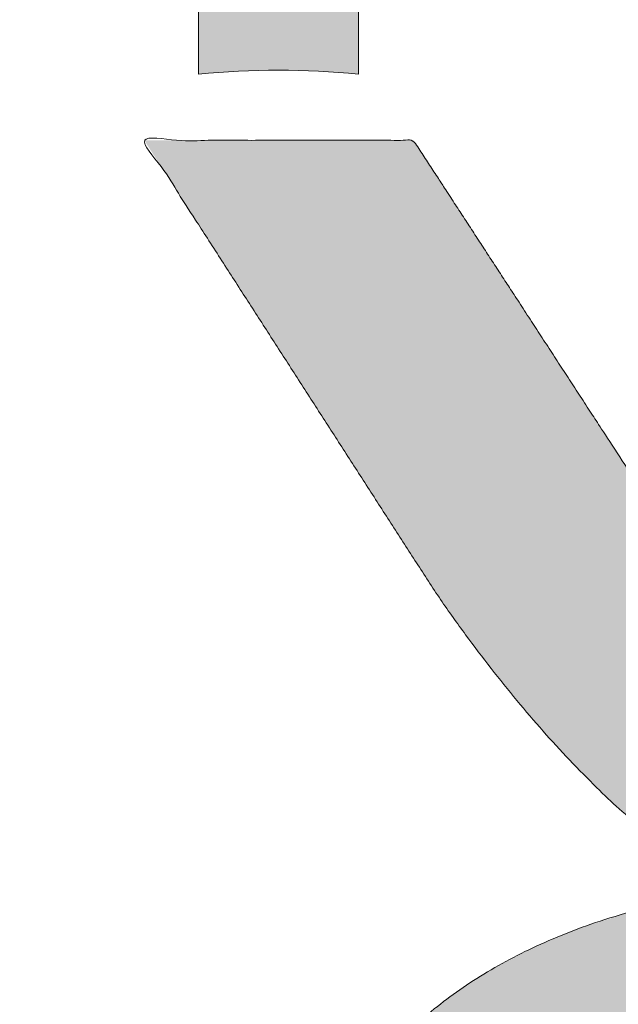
# Model space of a CAD drawing. Header units: inches. Extents: x -416 to -272, y -73 to 47.
# Tile 196 of 206: x -281.091 to -280.207, y -5.185 to -3.733. Entities that reach past the tile are written whole.
import ezdxf

# ---------------------------------------------------------------- set-up
doc = ezdxf.new("R2010")
doc.units = ezdxf.units.IN
doc.header["$LTSCALE"] = 32
doc.header["$MEASUREMENT"] = 0
doc.header["$PDMODE"] = 1
doc.header["$PDSIZE"] = -2
doc.linetypes.add('Dash Style-1', pattern=[0.083328, 0.041656, -0.041672])
for name, color, linetype, lineweight in [('Black', 7, 'Continuous', 18), ('DashLine', 7, 'Continuous', 13), ('DashLineFill', 7, 'Dash Style-1', 13), ('Drawing', 7, 'Continuous', 18), ('Leg_Locator', 7, 'Continuous', 13), ('Metal-DeskStructure', 7, 'Continuous', 13), ('None', 7, 'Continuous', 18), ('SolidLine', 7, 'Continuous', 15), ('Wood_1-H', 7, 'Continuous', 13)]:
    doc.layers.add(name, color=color, linetype=linetype, lineweight=lineweight)
doc.layers.add('Metal-Leg', color=7, linetype='Continuous', lineweight=18, true_color=0x4c4c4c)
pattern_1 = [(45, (0, 0), (-1.61301565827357, 1.935715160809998), []), (45, (-1.0608, 1.0608), (-0.4723460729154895, 0.4167612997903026), [])]

# ---------------------------------------------------------------- blocks, each defined once
blk = doc.blocks.new('1BRPFY-Leg_Plate (2D)')
at = {"layer": 'DashLineFill', "linetype": 'Continuous', "lineweight": 13}
h = blk.add_hatch(dxfattribs=at)
h.set_pattern_fill('Steel', color=253, style=0, pattern_type=2)
h.set_pattern_definition(pattern_1)
edge = h.paths.add_edge_path()
edge.add_arc((-1.704724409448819, 1.704724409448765), 0.1259842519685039, 90, 180, ccw=False)
edge.add_line((-1.704724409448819, 1.830708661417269), (1.704724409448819, 1.830708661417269))
edge.add_arc((1.704724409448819, 1.704724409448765), 0.1259842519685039, 0, 90, ccw=False)
edge.add_line((1.830708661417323, 1.704724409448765), (1.830708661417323, -1.704724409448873))
edge.add_arc((1.704724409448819, -1.704724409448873), 0.125984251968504, -89.99999999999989, 1.1368683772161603e-13, ccw=False)
edge.add_line((1.704724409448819, -1.830708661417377), (-1.704724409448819, -1.830708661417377))
edge.add_arc((-1.704724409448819, -1.704724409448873), 0.125984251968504, 180, 269.99999999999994, ccw=False)
edge.add_line((-1.830708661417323, -1.704724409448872), (-1.830708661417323, 1.704724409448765))
at = {"layer": 'SolidLine', "flags": 128}
blk.add_lwpolyline([(-0.5938289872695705, -0.5368025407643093), (-0.5775368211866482, -0.5488856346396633), (-0.5625074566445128, -0.5625074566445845), (-0.5488856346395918, -0.5775368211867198), (-0.5368025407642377, -0.5938289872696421), (-0.5263745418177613, -0.611227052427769), (-0.5177020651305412, -0.6295634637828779), (-0.5108686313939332, -0.6486616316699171), (-0.5059400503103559, -0.6683376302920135), (-0.5029637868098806, -0.688401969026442), (-0.5019685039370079, -0.7086614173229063), (-0.5029637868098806, -0.7289208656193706), (-0.5059400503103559, -0.748985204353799), (-0.5108686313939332, -0.7686612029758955), (-0.5177020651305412, -0.7877593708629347), (-0.5263745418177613, -0.8060957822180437), (-0.5368025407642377, -0.8234938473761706), (-0.5488856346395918, -0.8397860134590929), (-0.5625074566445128, -0.8548153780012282), (-0.5775368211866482, -0.8684372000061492), (-0.5938289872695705, -0.8805202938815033)], dxfattribs=at)
at = {"layer": 'SolidLine', "linetype": 'Continuous', "lineweight": 5}
blk.add_point((0, -5.371031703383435e-14), dxfattribs=at)
blk = doc.blocks.new('1BRPX8-Util_Bkt_Lg-F (2D)')
at = {"layer": 'DashLineFill', "linetype": 'Continuous', "lineweight": 13}
h = blk.add_hatch(dxfattribs=at)
h.set_pattern_fill('Steel', color=253, style=0, pattern_type=2)
h.set_pattern_definition(pattern_1)
edge = h.paths.add_edge_path()
edge.add_line((-4.468503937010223, 7.539370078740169), (-2.421259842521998, 7.539370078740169))
edge.add_line((-2.421259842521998, 7.539370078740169), (-2.421259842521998, 7.917322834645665))
edge.add_arc((-2.303149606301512, 7.91732283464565), 0.1181102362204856, 90.0000000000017, 179.9999999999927, ccw=False)
edge.add_line((-2.303149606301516, 8.035433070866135), (2.303149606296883, 8.035433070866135))
edge.add_arc((2.30314960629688, 7.917322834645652), 0.1181102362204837, 6.423306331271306e-12, 89.99999999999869, ccw=False)
edge.add_line((2.421259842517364, 7.917322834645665), (2.421259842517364, 7.539370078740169))
edge.add_line((2.421259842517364, 7.539370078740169), (4.46850393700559, 7.539370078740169))
edge.add_line((4.46850393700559, 7.539370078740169), (4.46850393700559, 7.405511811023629))
edge.add_line((4.46850393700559, 7.405511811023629), (3.129921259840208, 7.405511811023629))
edge.add_line((3.129921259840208, 7.405511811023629), (3.129921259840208, -2.011811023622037))
edge.add_line((3.129921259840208, -2.011811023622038), (4.46850393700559, -2.011811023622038))
edge.add_line((4.46850393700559, -2.011811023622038), (4.46850393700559, -2.145669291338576))
edge.add_line((4.46850393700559, -2.145669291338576), (2.421259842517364, -2.145669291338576))
edge.add_line((2.421259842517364, -2.145669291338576), (2.421259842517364, -2.523622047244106))
edge.add_arc((2.303149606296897, -2.523622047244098), 0.1181102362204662, 269.9999999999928, 359.9999999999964, ccw=False)
edge.add_line((2.303149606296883, -2.641732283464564), (-2.303149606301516, -2.641732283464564))
edge.add_arc((-2.303149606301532, -2.523622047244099), 0.1181102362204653, 180.0000000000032, 270.0000000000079, ccw=False)
edge.add_line((-2.421259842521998, -2.523622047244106), (-2.421259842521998, -2.145669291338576))
edge.add_line((-2.421259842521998, -2.145669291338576), (-4.468503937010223, -2.145669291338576))
edge.add_line((-4.468503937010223, -2.145669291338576), (-4.468503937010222, -2.011811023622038))
edge.add_line((-4.468503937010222, -2.011811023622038), (-3.129921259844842, -2.011811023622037))
edge.add_line((-3.129921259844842, -2.011811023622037), (-3.129921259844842, 7.405511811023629))
edge.add_line((-3.129921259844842, 7.405511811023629), (-4.468503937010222, 7.405511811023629))
edge.add_line((-4.468503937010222, 7.405511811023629), (-4.468503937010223, 7.539370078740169))
at = {"layer": 'SolidLine', "flags": 128}
for points in [[(-0.6203331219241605, -0.2685420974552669), (-0.5772333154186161, -0.2793380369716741), (-0.5353992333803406, -0.2943065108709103), (-0.4952337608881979, -0.3133033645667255), (-0.4571237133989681, -0.3361456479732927), (-0.4214361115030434, -0.362613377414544), (-0.3885146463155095, -0.3924516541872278), (-0.3586763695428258, -0.4253731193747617), (-0.3322086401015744, -0.4610607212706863), (-0.3093663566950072, -0.4991707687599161), (-0.290369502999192, -0.5393362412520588), (-0.2754010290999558, -0.5811703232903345), (-0.2646050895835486, -0.6242701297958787), (-0.2580856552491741, -0.6682205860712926), (-0.2559055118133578, -0.7125984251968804), (-0.2580856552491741, -0.7569762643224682), (-0.2646050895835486, -0.8009267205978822), (-0.2754010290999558, -0.8440265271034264), (-0.290369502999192, -0.8858606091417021), (-0.3093663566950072, -0.9260260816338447), (-0.3322086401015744, -0.9641361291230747), (-0.3586763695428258, -0.999823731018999), (-0.3885146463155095, -1.032745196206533), (-0.4214361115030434, -1.062583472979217), (-0.4571237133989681, -1.089051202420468), (-0.4952337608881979, -1.111893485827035), (-0.5353992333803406, -1.13089033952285), (-0.5772333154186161, -1.145858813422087), (-0.6203331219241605, -1.156654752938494)], [(0.3093663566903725, -0.9260260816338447), (0.2903695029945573, -0.8858606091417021), (0.275401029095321, -0.8440265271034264), (0.2646050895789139, -0.8009267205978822), (0.2580856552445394, -0.7569762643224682), (0.2559055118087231, -0.7125984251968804), (0.2580856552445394, -0.6682205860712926), (0.2646050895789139, -0.6242701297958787), (0.275401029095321, -0.5811703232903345), (0.2903695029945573, -0.5393362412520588), (0.3093663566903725, -0.4991707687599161)]]:
    blk.add_lwpolyline(points, dxfattribs=at)
at = {"layer": 'SolidLine', "linetype": 'Continuous', "lineweight": 5}
blk.add_point((1.104977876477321e-14, -7.385168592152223e-14), dxfattribs=at)
blk = doc.blocks.new('Slate-LegBrace (2D)')
at = {"layer": 'DashLineFill', "linetype": 'Continuous', "lineweight": 13}
h = blk.add_hatch(dxfattribs=at)
h.set_pattern_fill('Steel', color=253, style=0, pattern_type=2)
h.set_pattern_definition(pattern_1)
edge = h.paths.add_edge_path()
edge.add_line((-2.199587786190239, -0.1351515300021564), (-1.374775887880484, -0.1351515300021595))
edge.add_arc((3.774758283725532e-15, -0.01355418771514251), 1.380142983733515, 185.0545920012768, 354.9454079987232)
edge.add_line((1.374775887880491, -0.13515153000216), (2.199718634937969, -0.1351515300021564))
edge.add_arc((6.542437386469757e-05, -0.01705725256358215), 2.202821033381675, 183.0731271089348, 356.92687289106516, ccw=False)
h = blk.add_hatch(dxfattribs=at)
h.set_pattern_fill('Steel', color=253, style=0, pattern_type=2)
h.set_pattern_definition(pattern_1)
edge = h.paths.add_edge_path()
edge.add_line((2.191696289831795, -0.2375138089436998), (1.463739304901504, -0.2375137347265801))
edge.add_arc((-6.542437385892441e-05, -0.01704129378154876), 1.480314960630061, 188.5652811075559, 351.4347188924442, ccw=False)
edge.add_line((-1.463870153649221, -0.2375137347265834), (-2.191827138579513, -0.2375138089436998))
edge.add_line((-2.191827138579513, -0.2375138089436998), (-2.199718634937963, -0.1351515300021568))
edge.add_line((-2.199718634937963, -0.1351515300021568), (-1.374775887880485, -0.1351515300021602))
edge.add_arc((2.886579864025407e-15, -0.01355418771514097), 1.380142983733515, 185.0545920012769, 354.9454079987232)
edge.add_line((1.37477588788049, -0.1351515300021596), (2.199587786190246, -0.1351515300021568))
edge.add_line((2.199587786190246, -0.1351515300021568), (2.191696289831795, -0.2375138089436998))
at = {"layer": 'DashLine', "linetype": 'Continuous', "lineweight": 5}
blk.add_point((-4.475859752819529e-14, 3.580687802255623e-14), dxfattribs=at)
at = {"layer": 'DashLineFill', "flags": 128}
for points in [[(2.191696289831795, -0.2375138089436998), (1.463739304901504, -0.2375137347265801, -0.860662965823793), (-1.463870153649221, -0.2375137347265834), (-2.191827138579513, -0.2375138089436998), (-2.199718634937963, -0.1351515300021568), (-1.374775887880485, -0.1351515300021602, 0.9154551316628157), (1.37477588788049, -0.1351515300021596), (2.199587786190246, -0.1351515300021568)], [(-2.199587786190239, -0.1351515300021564), (-1.374775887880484, -0.1351515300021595, 0.9154551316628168), (1.374775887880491, -0.13515153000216), (2.199718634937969, -0.1351515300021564, -0.9477524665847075)]]:
    blk.add_lwpolyline(points, format="xyb", close=True, dxfattribs=at)
blk = doc.blocks.new('TLLegSleeve (2D)')
at = {"layer": 'DashLineFill', "linetype": 'Continuous', "lineweight": 13}
h = blk.add_hatch(dxfattribs=at)
h.set_pattern_fill('Steel', color=253, style=0, pattern_type=2)
h.set_pattern_definition(pattern_1)
edge = h.paths.add_edge_path()
edge.add_line((1.08267716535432, 1.402343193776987), (1.08267716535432, 2.913385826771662))
edge.add_arc((-1.707523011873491e-13, 2.913385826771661), 1.08267716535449, 4.479377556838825e-14, 180)
edge.add_line((-1.082677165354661, 2.913385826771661), (-1.08267716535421, 1.402343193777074))
edge.add_arc((-1.332267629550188e-15, 2.886579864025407e-15), 1.771653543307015, 127.6698869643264, 412.330113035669)
edge.add_line((1.08267716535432, 1.402343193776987), (1.08267716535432, 1.402343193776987))
edge = h.paths.add_edge_path()
edge.add_arc((1.665334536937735e-15, 2.91338582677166), 0.7480314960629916, 0, 180, ccw=False)
edge.add_arc((1.665334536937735e-15, 2.91338582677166), 0.7480314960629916, 180, 360, ccw=False)
edge = h.paths.add_edge_path()
edge.add_arc((-1.723066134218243e-13, 9.149983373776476e-17), 1.437007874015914, 0, 180, ccw=False)
edge.add_arc((-1.723066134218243e-13, 5.70119602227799e-16), 1.437007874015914, 180, 360, ccw=False)
at = {"layer": 'DashLineFill', "flags": 128}
for points in [[(1.08267716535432, 1.402343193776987), (1.08267716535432, 2.913385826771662, 0.9999999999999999), (-1.082677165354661, 2.913385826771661), (-1.08267716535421, 1.402343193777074, 2.931618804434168), (1.08267716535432, 1.402343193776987)], [(-1.437007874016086, 3.308097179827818e-16, -0.9999999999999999), (1.437007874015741, 3.308097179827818e-16, -0.9999999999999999)]]:
    blk.add_lwpolyline(points, format="xyb", close=True, dxfattribs=at)
at = {"layer": 'DashLineFill', "linetype": 'Continuous', "lineweight": 5}
blk.add_point((-1.723206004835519e-13, 3.308097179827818e-16), dxfattribs=at)
blk = doc.blocks.new('Group-105')
at = {"layer": 'SolidLine', "flags": 128}
blk.add_lwpolyline([(7.34251968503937, -8.30708661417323, -0.414213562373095), (9.05511811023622, -6.594488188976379, -0.414213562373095), (10.76771653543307, -8.30708661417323, -0.414213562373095), (9.05511811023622, -10.01968503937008, -0.414213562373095)], format="xyb", close=True, dxfattribs=at)
at = {"layer": 'Wood_1-H', "color": 7}
for name in ['1BRPX8-Util_Bkt_Lg-F (2D)', 'TLLegSleeve (2D)', 'Slate-LegBrace (2D)', '1BRPFY-Leg_Plate (2D)']:
    blk.add_blockref(name, (9.05511811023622, -8.30708661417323), dxfattribs=at)
blk = doc.blocks.new('TL14_lower_leg (2D)')
at = {"layer": 'DashLine', "flags": 128}
blk.add_lwpolyline([(1.371317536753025, 0.1350629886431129), (1.377952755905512, 1.783045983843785e-14), (1.371317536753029, -0.1350629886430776), (1.351475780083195, -0.2688252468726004), (1.318618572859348, -0.3999985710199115), (1.27306234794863, -0.5273196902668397), (1.215245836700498, -0.6495624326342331), (1.145725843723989, -0.7655495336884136), (1.065171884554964, -0.8741639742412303), (0.9743597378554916, -0.9743597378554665), (0.8741639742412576, -1.065171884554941), (0.7655495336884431, -1.14572584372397), (0.6495624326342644, -1.215245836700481), (0.5273196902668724, -1.273062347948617), (0.3999985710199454, -1.318618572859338), (0.2688252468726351, -1.351475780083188), (0.135062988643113, -1.371317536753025), (1.777195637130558e-14, -1.377952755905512), (-0.1350629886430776, -1.371317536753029), (-0.2688252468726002, -1.351475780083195), (-0.3999985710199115, -1.318618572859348), (-0.5273196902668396, -1.27306234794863)], dxfattribs=at)
at = {"layer": 'DashLine', "linetype": 'Continuous', "lineweight": 5}
blk.add_point((0, 0), dxfattribs=at)
blk = doc.blocks.new('Group-50')
at = {"layer": 'DashLineFill', "linetype": 'Continuous', "lineweight": 13}
h = blk.add_hatch(dxfattribs=at)
h.set_pattern_fill('Steel', color=253, style=0, pattern_type=2)
h.set_pattern_definition(pattern_1)
h.paths.add_polyline_path([(-2.066929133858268, 1.397637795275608), (2.066929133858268, 1.397637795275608), (2.066929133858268, 0.1377952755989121), (2.106299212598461, 0.1377952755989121), (2.106299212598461, -0.1377952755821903), (2.066929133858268, -0.1377952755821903), (2.066929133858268, -5.275590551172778), (2.106299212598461, -5.275590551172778), (2.106299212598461, -5.55118110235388), (2.066929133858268, -5.55118110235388), (2.066929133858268, -5.82677165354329), (-2.066929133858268, -5.82677165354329), (-2.066929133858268, -5.55118110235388), (-2.106299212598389, -5.55118110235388), (-2.106299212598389, -5.275590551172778), (-2.066929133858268, -5.275590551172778), (-2.066929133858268, -0.1377952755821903), (-2.106299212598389, -0.1377952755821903), (-2.106299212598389, 0.1377952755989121), (-2.066929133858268, 0.1377952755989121)])
at = {"layer": 'SolidLine', "linetype": 'Continuous', "lineweight": 5}
blk.add_point((0, 0), dxfattribs=at)
blk = doc.blocks.new('TL14_upper_leg (2D)')
at = {"layer": 'DashLine', "flags": 128}
blk.add_lwpolyline([(1.214595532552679, 0.1196272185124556), (1.22047244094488, 7.47323834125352e-17), (1.214595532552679, -0.1196272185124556), (1.197021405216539, -0.2381023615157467), (1.167919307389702, -0.3542844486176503), (1.127569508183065, -0.467054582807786), (1.076360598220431, -0.5753267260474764), (1.01478574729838, -0.6780581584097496), (0.9434379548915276, -0.7742595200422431), (0.8630043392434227, -0.8630043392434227), (0.7742595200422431, -0.9434379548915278), (0.6780581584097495, -1.01478574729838), (0.5753267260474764, -1.076360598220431), (0.4670545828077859, -1.127569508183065), (0.3542844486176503, -1.167919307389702), (0.2381023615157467, -1.197021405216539), (0.1196272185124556, -1.214595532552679), (0, -1.22047244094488), (-0.1196272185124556, -1.214595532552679), (-0.2381023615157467, -1.197021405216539), (-0.3542844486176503, -1.167919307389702), (-0.4670545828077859, -1.127569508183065), (-0.5753267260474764, -1.076360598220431)], dxfattribs=at)
at = {"layer": 'Metal-Leg', "linetype": 'Continuous', "lineweight": 5}
blk.add_point((0, 0), dxfattribs=at)
at = {"layer": 'DashLine', "color": 7}
blk.add_blockref('Group-50', (0, 0), dxfattribs=at)
blk = doc.blocks.new('Group-55')
at = {"layer": 'DashLine'}
for p, q in [((0.0001991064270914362, 3.818897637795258), (0.0001991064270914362, 4.055118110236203)), ((-0.117911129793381, 3.700787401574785), (-0.3541316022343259, 3.700787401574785)), ((0.1183093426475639, 3.700787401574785), (0.3545298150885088, 3.700787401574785)), ((0.0001991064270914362, 3.582677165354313), (0.0001991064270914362, 3.346456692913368))]:
    blk.add_line(p, q, dxfattribs=at)
at = {"layer": 'DashLine', "flags": 128}
blk.add_lwpolyline([(-0.2557064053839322, 3.700787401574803), (-0.254474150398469, 3.725870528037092), (-0.2507892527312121, 3.750712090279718), (-0.2446871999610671, 3.775072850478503), (-0.2362267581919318, 3.798718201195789), (-0.2254894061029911, 3.821420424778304), (-0.2125785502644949, 3.842960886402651), (-0.1976185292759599, 3.863132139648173), (-0.180753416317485, 3.881739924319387), (-0.1621456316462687, 3.898605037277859), (-0.1419743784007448, 3.913565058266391), (-0.1204339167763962, 3.926475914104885), (-0.09773169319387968, 3.937213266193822), (-0.07408634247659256, 3.945673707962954), (-0.04972558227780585, 3.951775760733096), (-0.02488402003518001, 3.955460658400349), (0.0001991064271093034, 3.956692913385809), (0.02528223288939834, 3.955460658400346), (0.05012379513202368, 3.951775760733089), (0.07448455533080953, 3.945673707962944), (0.09812990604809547, 3.937213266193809), (0.1208321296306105, 3.926475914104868), (0.1423725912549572, 3.913565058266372), (0.1625438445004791, 3.898605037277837), (0.181151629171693, 3.881739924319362), (0.1980167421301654, 3.863132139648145), (0.2129767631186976, 3.842960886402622), (0.2258876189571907, 3.821420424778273), (0.2366249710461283, 3.798718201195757), (0.2450854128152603, 3.775072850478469), (0.2511874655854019, 3.750712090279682), (0.2548723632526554, 3.725870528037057), (0.2561046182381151, 3.700787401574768), (0.2548723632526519, 3.675704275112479), (0.251187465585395, 3.650862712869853), (0.24508541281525, 3.626501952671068), (0.2366249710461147, 3.602856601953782), (0.2258876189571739, 3.580154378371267), (0.2129767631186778, 3.55861391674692), (0.1980167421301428, 3.538442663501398), (0.1811516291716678, 3.519834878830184), (0.1625438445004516, 3.502969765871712), (0.1423725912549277, 3.488009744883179), (0.1208321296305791, 3.475098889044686), (0.09812990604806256, 3.464361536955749), (0.07448455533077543, 3.455901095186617), (0.05012379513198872, 3.449799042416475), (0.02528223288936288, 3.446114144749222), (0.0001991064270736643, 3.444881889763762), (-0.02488402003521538, 3.446114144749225), (-0.04972558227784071, 3.449799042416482), (-0.07408634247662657, 3.455901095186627), (-0.09773169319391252, 3.464361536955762), (-0.1204339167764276, 3.475098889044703), (-0.1419743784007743, 3.488009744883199), (-0.1621456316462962, 3.502969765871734), (-0.1807534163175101, 3.519834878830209), (-0.1976185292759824, 3.538442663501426), (-0.2125785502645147, 3.558613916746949), (-0.2254894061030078, 3.580154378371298), (-0.2362267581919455, 3.602856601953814), (-0.2446871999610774, 3.626501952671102), (-0.250789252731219, 3.650862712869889), (-0.2544741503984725, 3.675704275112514)], close=True, dxfattribs=at)
blk = doc.blocks.new('1BRPT9-Bracket (2D)')
at = {"layer": 'DashLineFill', "linetype": 'Continuous', "lineweight": 13}
h = blk.add_hatch(dxfattribs=at)
h.set_pattern_fill('Steel', color=253, style=0, pattern_type=2)
h.set_pattern_definition(pattern_1)
edge = h.paths.add_edge_path()
edge.add_line((-2.32206875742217, -8.74015748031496), (-2.32206875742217, 8.740157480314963))
edge.add_line((-2.32206875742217, 8.740157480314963), (1.677931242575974, 8.740157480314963))
edge.add_arc((1.677931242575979, 8.488188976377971), 0.2519685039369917, -3.979039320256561e-12, 90.0000000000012, ccw=False)
edge.add_line((1.929899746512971, 8.488188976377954), (1.929899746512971, 7.480314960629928))
edge.add_line((1.929899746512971, 7.480314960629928), (2.323600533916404, 7.461135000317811))
edge.add_line((2.323600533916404, 7.461135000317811), (2.323600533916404, -7.480314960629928))
edge.add_line((2.323600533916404, -7.480314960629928), (1.929899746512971, -7.480314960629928))
edge.add_line((1.929899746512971, -7.480314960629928), (1.929899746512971, -8.488188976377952))
edge.add_arc((1.677931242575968, -8.488188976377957), 0.2519685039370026, -90.00000000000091, 1.0800249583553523e-12, ccw=False)
edge.add_line((1.677931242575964, -8.74015748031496), (-2.32206875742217, -8.74015748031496))
at = {"layer": 'DashLineFill', "linetype": 'Continuous', "lineweight": 5}
blk.add_point((0.0001991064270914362, 3.700787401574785), dxfattribs=at)
at = {"layer": 'Metal-DeskStructure', "color": 7}
blk.add_blockref('Group-55', (0, 0), dxfattribs=at)
blk = doc.blocks.new('Group-72')
at = {"layer": 'Metal-DeskStructure', "linetype": 'Continuous', "lineweight": 0, "true_color": 0xff0000}
h = blk.add_hatch(color=1, dxfattribs=at)
h.paths.add_polyline_path([(-1.987219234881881, -1.274606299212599), (-1.987219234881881, 1.274606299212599), (-0.8719385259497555, 1.274606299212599), (-0.7915355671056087, 1.273487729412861), (-0.7161115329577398, 1.270132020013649), (-0.645666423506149, 1.264539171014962), (-0.5802002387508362, 1.256709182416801), (-0.5197129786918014, 1.246642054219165), (-0.4642046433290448, 1.234337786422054), (-0.4136752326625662, 1.219796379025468), (-0.3681247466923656, 1.203017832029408), (-0.3261402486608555, 1.18341340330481), (-0.2863088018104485, 1.160394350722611), (-0.2486304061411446, 1.133960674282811), (-0.2131050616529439, 1.10411237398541), (-0.1797327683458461, 1.070849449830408), (-0.1485135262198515, 1.034171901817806), (-0.1194473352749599, 0.9940797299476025), (-0.09253419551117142, 0.9505729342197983), (-0.06831236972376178, 0.9047532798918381), (-0.04732012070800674, 0.8577225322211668), (-0.02955744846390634, 0.8094806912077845), (-0.01502435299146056, 0.7600277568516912), (-0.003720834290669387, 0.7093637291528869), (0.004353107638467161, 0.6574886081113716), (0.00919747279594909, 0.604402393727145), (0.0108122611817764, 0.5501050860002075), (0.00814617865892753, 0.4809719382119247), (0.000147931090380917, 0.4145973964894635), (-0.01318248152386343, 0.3509814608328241), (-0.03184505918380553, 0.2901241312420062), (-0.05583980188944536, 0.23202540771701), (-0.08516670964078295, 0.1766852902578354), (-0.1198257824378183, 0.1241037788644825), (-0.1598170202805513, 0.0742808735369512), (-0.2053927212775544, 0.02804076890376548), (-0.2568051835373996, -0.01379234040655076), (-0.3140544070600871, -0.05121845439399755), (-0.3771403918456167, -0.08423757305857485), (-0.4460631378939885, -0.1128496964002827), (-0.5208226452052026, -0.137054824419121), (-0.6014189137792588, -0.1568529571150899), (-0.6878519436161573, -0.1722440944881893), (-0.6570364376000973, -0.1878368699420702), (-0.6281048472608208, -0.203396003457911), (-0.6010571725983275, -0.2189214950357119), (-0.5758934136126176, -0.2344133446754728), (-0.552613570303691, -0.2498715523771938), (-0.5312176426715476, -0.2652961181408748), (-0.5117056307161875, -0.2806870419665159), (-0.4940775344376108, -0.2960443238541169), (-0.4592922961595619, -0.3297530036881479), (-0.4249107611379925, -0.3652110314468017), (-0.3909329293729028, -0.4024184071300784), (-0.3573588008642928, -0.4413751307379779), (-0.3241883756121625, -0.4820812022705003), (-0.2914216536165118, -0.5245366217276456), (-0.2590586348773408, -0.5687413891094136), (-0.2270993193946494, -0.6146955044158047), (0.1981284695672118, -1.274606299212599), (-0.199109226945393, -1.274606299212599), (-0.5274503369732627, -0.7707919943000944), (-0.5624626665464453, -0.7177646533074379), (-0.5959106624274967, -0.667950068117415), (-0.627794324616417, -0.6213482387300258), (-0.6581136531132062, -0.57795916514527), (-0.6868686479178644, -0.5377828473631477), (-0.7140593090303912, -0.5008192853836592), (-0.739685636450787, -0.4670684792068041), (-0.7637476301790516, -0.4365304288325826), (-0.7867246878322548, -0.408532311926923), (-0.8090962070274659, -0.3824013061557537), (-0.8308621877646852, -0.3581374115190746), (-0.8520226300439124, -0.3357406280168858), (-0.872577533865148, -0.3152109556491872), (-0.8925268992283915, -0.2965483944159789), (-0.911870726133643, -0.2797529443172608), (-0.9306090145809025, -0.264824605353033), (-0.9490697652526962, -0.2513512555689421), (-0.9675809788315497, -0.2389207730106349), (-0.9861426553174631, -0.2275331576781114), (-1.004754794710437, -0.2171884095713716), (-1.02341739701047, -0.2078865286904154), (-1.042130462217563, -0.1996275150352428), (-1.060893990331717, -0.192411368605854), (-1.07970798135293, -0.1862380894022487), (-1.094812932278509, -0.1829582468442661), (-1.112138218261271, -0.1801157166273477), (-1.131683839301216, -0.1777104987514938), (-1.153449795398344, -0.1757425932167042), (-1.177436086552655, -0.1742120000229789), (-1.203642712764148, -0.173118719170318), (-1.232069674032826, -0.1724627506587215), (-1.262716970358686, -0.1722440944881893), (-1.642731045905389, -0.1722440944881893), (-1.642731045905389, -1.274606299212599)])
h.paths.add_polyline_path([(-1.642731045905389, 0.1033464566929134), (-0.9376065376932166, 0.1033464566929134), (-0.8829223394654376, 0.1041370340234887), (-0.831366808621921, 0.1065087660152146), (-0.7829399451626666, 0.1104616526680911), (-0.7376417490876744, 0.1159956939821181), (-0.6954722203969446, 0.1231108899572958), (-0.656431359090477, 0.131807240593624), (-0.6205191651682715, 0.1420847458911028), (-0.5877356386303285, 0.1539434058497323), (-0.5574584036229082, 0.1675514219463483), (-0.5290650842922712, 0.183076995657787), (-0.5025556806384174, 0.2005201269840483), (-0.477930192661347, 0.2198808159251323), (-0.4551886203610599, 0.2411590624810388), (-0.4343309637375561, 0.2643548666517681), (-0.4153572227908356, 0.2894682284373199), (-0.3982673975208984, 0.3164991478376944), (-0.3831287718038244, 0.3447916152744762), (-0.3700086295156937, 0.3736896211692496), (-0.3589069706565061, 0.4031931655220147), (-0.3498237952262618, 0.4333022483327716), (-0.3427591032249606, 0.4640168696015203), (-0.3377128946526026, 0.4953370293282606), (-0.3346851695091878, 0.5272627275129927), (-0.3336759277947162, 0.5597939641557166), (-0.3356439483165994, 0.6066395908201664), (-0.3415480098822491, 0.6513658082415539), (-0.3513881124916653, 0.693972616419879), (-0.3651642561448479, 0.7344600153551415), (-0.3828764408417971, 0.7728280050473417), (-0.4045246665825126, 0.8090765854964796), (-0.4301089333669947, 0.8432057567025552), (-0.4596292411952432, 0.8752155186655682), (-0.4934051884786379, 0.9042311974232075), (-0.5317563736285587, 0.9293781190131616), (-0.5746827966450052, 0.9506562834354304), (-0.6221844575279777, 0.9680656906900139), (-0.6742613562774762, 0.9816063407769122), (-0.7309134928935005, 0.9912782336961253), (-0.7921408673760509, 0.9970813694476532), (-0.8579434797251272, 0.9990157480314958), (-1.642731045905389, 0.9990157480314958)])
at = {"layer": 'Metal-DeskStructure', "color": 7}
blk.add_open_spline([(-1.987219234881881, -1.274606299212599), (-1.987219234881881, 0), (-1.987219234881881, 1.274606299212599), (-1.429578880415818, 1.274606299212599), (-0.5403688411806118, 1.274606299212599), (-0.1958806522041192, 1.131429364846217), (0.0108122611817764, 0.7697165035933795), (0.0108122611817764, 0.2680552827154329), (-0.330446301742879, -0.1194935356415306), (-0.6878519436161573, -0.1722440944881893), (-0.5608220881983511, -0.2346824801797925), (-0.4940775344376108, -0.2960443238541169), (-0.3541291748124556, -0.4273803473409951), (-0.2270993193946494, -0.6146955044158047), (-0.01448542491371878, -0.9446509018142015), (0.1981284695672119, -1.274606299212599), (-0.0004903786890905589, -1.274606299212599), (-0.199109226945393, -1.274606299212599), (-0.3632797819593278, -1.022699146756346), (-0.5274503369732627, -0.7707919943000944), (-0.6706283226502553, -0.5522571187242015), (-0.856866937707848, -0.3208037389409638), (-1.004351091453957, -0.2088454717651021), (-1.07970798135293, -0.1862380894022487), (-1.13568711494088, -0.1722440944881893), (-1.452724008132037, -0.1722440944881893), (-1.642731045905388, -0.1722440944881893), (-1.642731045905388, -0.7234251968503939), (-1.642731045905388, -1.274606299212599), (-1.814975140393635, -1.274606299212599), (-1.987219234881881, -1.274606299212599)], degree=2, knots=[0, 0, 0, 0.1376097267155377, 0.1376097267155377, 0.1978139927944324, 0.233611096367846, 0.2694081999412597, 0.3052053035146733, 0.3511799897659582, 0.3971546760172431, 0.3971546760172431, 0.4151671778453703, 0.4151671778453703, 0.4532969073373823, 0.4532969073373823, 0.5194264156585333, 0.5194264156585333, 0.5528882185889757, 0.5528882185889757, 0.6035447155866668, 0.6035447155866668, 0.6475600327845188, 0.6915753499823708, 0.7355906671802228, 0.7355906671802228, 0.7678723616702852, 0.8161582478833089, 0.8161582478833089, 0.9562281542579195, 0.9562281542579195, 1, 1, 1], dxfattribs=at)
blk = doc.blocks.new('SlateLegLocator-R2')
at = {"color": 255, "linetype": 'Dash Style-1', "lineweight": 5}
blk.add_wipeout([(-2.106299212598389, 1.3779527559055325), (2.10629921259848, 1.3779527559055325), (2.10629921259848, -5.807086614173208), (-2.106299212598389, -5.807086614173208)], dxfattribs=at).dxf.layer = 'Black'
at = {"layer": 'Leg_Locator', "linetype": 'Continuous', "lineweight": 0, "true_color": 0xff0000}
h = blk.add_hatch(color=1, dxfattribs=at)
edge = h.paths.add_edge_path()
edge.add_line((4.475859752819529e-14, -5.0275590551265), (-0.4794678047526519, -3.866141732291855))
edge.add_line((-0.4794678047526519, -3.866141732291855), (-0.1181102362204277, -3.866141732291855))
edge.add_line((-0.1181102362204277, -3.866141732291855), (-0.1181102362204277, -1.37222430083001))
edge.add_arc((4.476974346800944e-14, -0.1574803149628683), 1.220472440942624, 264.4465558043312, 275.5534441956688)
edge.add_line((0.1181102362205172, -1.37222430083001), (0.1181102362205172, -3.866141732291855))
edge.add_line((0.1181102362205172, -3.866141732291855), (0.4794678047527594, -3.866141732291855))
edge.add_line((0.4794678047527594, -3.866141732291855), (4.474198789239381e-14, -5.0275590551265))
at = {"layer": 'Black', "linetype": 'Continuous', "lineweight": 5}
blk.add_point((0, 0), dxfattribs=at)
at = {"layer": 'Leg_Locator', "flags": 128}
blk.add_lwpolyline([(4.475859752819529e-14, -5.0275590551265), (-0.4794678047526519, -3.866141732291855), (-0.1181102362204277, -3.866141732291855), (-0.1181102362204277, -1.37222430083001, 0.04850091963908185), (0.1181102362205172, -1.37222430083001), (0.1181102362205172, -3.866141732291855), (0.4794678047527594, -3.866141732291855)], format="xyb", close=True, dxfattribs=at)
at = {"layer": 'Metal-DeskStructure', "color": 7}
blk.add_blockref('Group-72', (0, 0), dxfattribs=at)
blk = doc.blocks.new('Group-106')
at = {"layer": 'None', "color": 7}
for name, p in [('1BRPT9-Bracket (2D)', (8.976377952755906, -12.00787401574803)), ('1BRPFY-Leg_Plate (2D)', (8.976377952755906, -8.30708661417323)), ('TL14_upper_leg (2D)', (8.976377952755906, -8.30708661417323)), ('TL14_lower_leg (2D)', (8.976377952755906, -8.30708661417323))]:
    blk.add_blockref(name, p, dxfattribs=at)
blk.add_blockref('SlateLegLocator-R2', (8.976377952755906, -8.30708661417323), dxfattribs=at)
blk = doc.blocks.new('Group-107')
at = {"layer": 'None'}
blk.add_blockref('Group-105', (0, 0), dxfattribs=at)
blk.add_blockref('Group-106', (0, 0), dxfattribs=at)
blk = doc.blocks.new('SL Credenza Desk (2D)-3')
at = {"layer": 'None'}
blk.add_blockref('Group-107', (0, 0), dxfattribs=at)
at = {"layer": 'Drawing', "color": 0, "flags": 1}
for tag in ['Tag', 'Catalog', 'Option1', 'Option2', 'Option3', 'Option4', 'Option5', 'Option6', 'Option7', 'Option8', 'Option9', 'Option10', 'Option11', 'Option12', 'Custom', 'FinishGroup', 'Discount', 'Item2', 'Item3', 'Item6', 'Item9', 'Item10', 'Item12', 'Item13', 'Item16', 'Item19', 'Item20', 'Item21', 'Item22', 'Item23', 'Item24', 'Item25', 'Item8', 'Item18', 'Item1', 'Item4', 'Item5', 'Item7', 'Item11', 'Item14', 'Item15', 'Item17']:
    blk.add_attdef(tag, (15.71916659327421, 1.485347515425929), '', height=0.007086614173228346, dxfattribs=at)
blk = doc.blocks.new('Group-108')
at = {"layer": 'Drawing', "rotation": 180}
blk.add_blockref('SL Credenza Desk (2D)-3', (87.72704060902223, 1.485347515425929), dxfattribs=at)
at = {"layer": 'Drawing', "color": 0, "flags": 1}
for tag in ['Tag', 'Catalog', 'Option1', 'Option2', 'Option3', 'Option4', 'Option5', 'Option6', 'Option7', 'Option8', 'Option9', 'Option10', 'Option11', 'Option12', 'Custom', 'FinishGroup', 'Discount', 'Item2', 'Item3', 'Item6', 'Item9', 'Item10', 'Item12', 'Item13', 'Item16', 'Item19', 'Item20', 'Item21', 'Item22', 'Item23', 'Item24', 'Item25', 'Item8', 'Item18', 'Item1', 'Item4', 'Item5', 'Item7', 'Item11', 'Item14', 'Item15', 'Item17']:
    blk.add_attdef(tag, (15.71916659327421, 1.485347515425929), '', height=0.007086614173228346, dxfattribs=at)

msp = doc.modelspace()

# ---------------------------------------------------------------- block references
at = {"layer": 'Drawing', "color": 7}
msp.add_blockref('Group-108', (-359.4593240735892, -14.97747349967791), dxfattribs=at)

doc.saveas('drawing.dxf')
